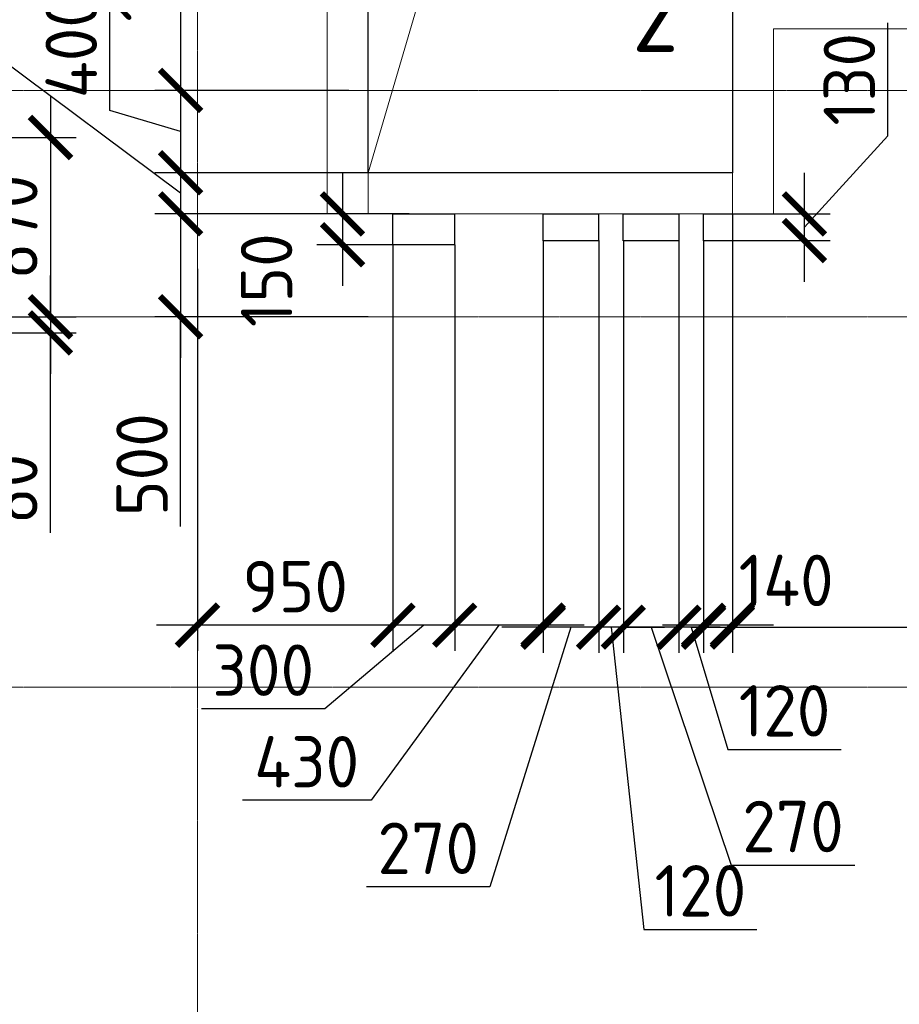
# Model space of a CAD drawing. Header units: millimetres. Extents: x -42044588 to 856694, y -806701 to 941911.
# Tile 78 of 256: x -175382 to -171107, y -379836 to -375049. Entities that reach past the tile are written whole.
import ezdxf
from ezdxf.enums import TextEntityAlignment as Align

# ---------------------------------------------------------------- set-up
doc = ezdxf.new("R2010")
doc.units = ezdxf.units.MM
for name, pattern in [('______5', [1100, 800, -100, 100, -100]), ('DASHED', [7, 5, -2, 0]), ('осевая', [50.8, 31.75, -6.35, 6.35, -6.35])]:
    doc.linetypes.add(name, pattern=pattern)
for name, color, linetype, lineweight in [('907Сл Осевые', 1, 'Continuous', 0), ('Оси', 40, '______5', 18), ('Перекрытие ж_бетон', 1, 'Continuous', 30), ('РАЗМЕРЫ', 1, 'Continuous', 9), ('Символы 0.20', 1, 'Continuous', 20), ('Символы 0.20 @ 100', 1, 'Continuous', 20), ('СТЕНЫ', 3, 'Continuous', 30)]:
    doc.layers.add(name, color=color, linetype=linetype, lineweight=lineweight)
doc.styles.add('GOST-2.304_Type-B', font='GOST_Common.ttf')
doc.styles.add('ГОСТ', font='GOST_Common.ttf')
doc.dimstyles.new('СПДС', dxfattribs={"dimscale": 100, "dimtxt": 2.5, "dimasz": 2, "dimexe": 1.25, "dimexo": 0, "dimtad": 1, "dimdec": 0, "dimrnd": 5, "dimtxsty": 'GOST-2.304_Type-B', "dimblk": 'ARCHTICK', "dimcen": 2.5, "dimdle": 2, "dimclrd": 1, "dimclre": 1, "dimclrt": 1, "dimadec": 0, "dimazin": 2, "dimtfac": 0.75, "dimtdec": 0, "dimtmove": 1, "dimatfit": 3, "dimfxl": 0, "dimtolj": 1, "dimarcsym": 0})

# ---------------------------------------------------------------- blocks, each defined once
blk = doc.blocks.new('оси блок 2')
at = {"layer": 'Оси', "color": 16, "linetype": 'осевая', "lineweight": 0, "ltscale": 0.25, "transparency": 33554687}
for p, q in [((-64304.7, -322543), (-64304.7, -347914.1)), ((-89822.3, -332401.3), (-37238.5, -332401.3)), ((-89822.3, -333501.3), (-37238.5, -333501.3)), ((-89822.3, -335301.3), (-37238.5, -335301.3))]:
    blk.add_line(p, q, dxfattribs=at)
blk = doc.blocks.new('подложка стн 1-го этажа')
at = {"layer": 'СТЕНЫ', "color": 252, "linetype": 'DASHED', "lineweight": 0, "ltscale": 0.5, "true_color": 0x939598, "transparency": 33554687}
for p, q in [((30273.8, 26361.8, -200), (30273.8, 19411.8, -200)), ((32043.8, 26361.8, -200), (32043.8, 19411.8, -200)), ((30073.8, 19411.8, -200), (30073.8, 26161.8, -200)), ((32243.8, 20311.8, -200), (32243.8, 20311.8, -200)), ((34843.8, 20311.8, -200), (32243.8, 20311.8, -200)), ((32243.8, 20311.8, -200), (32243.8, 19411.8, -200)), ((30273.8, 19611.8, -200), (30273.8, 19611.8, -200)), ((32043.8, 19611.8, -200), (30273.8, 19611.8, -200)), ((32043.8, 19611.8, -200), (32043.8, 19611.8, -200)), ((30073.8, 19411.8, -200), (30073.8, 19411.8, -200)), ((30073.8, 19411.8, -200), (32243.8, 19411.8, -200)), ((30273.8, 19411.8, -200), (30273.8, 19411.8, -200)), ((32043.8, 19411.8, -200), (32043.8, 19411.8, -200)), ((32243.8, 19411.8, -200), (32243.8, 19411.8, -200))]:
    blk.add_line(p, q, dxfattribs=at)
blk = doc.blocks.new('_ArchTick')
at = {"color": 0, "linetype": 'ByBlock', "const_width": 0.15}
blk.add_lwpolyline([(-0.5, -0.5), (0.5, 0.5)], dxfattribs=at)
blk = doc.blocks.new('*D972')
at = {"layer": 'DEFPOINTS', "color": 0, "transparency": 16777216}
for p in [(-173688, -374103.3, 0), (-174600.1, -375393.3), (-173783.1, -375393.3)]:
    blk.add_point(p, dxfattribs=at)
at = {"layer": 'РАЗМЕРЫ', "color": 1, "lineweight": -2, "transparency": 16777216}
for p, q in [((-174600.1, -373903.3), (-174600.1, -375593.3)), ((-173688, -374103.3), (-174725.1, -374103.3)), ((-173783.1, -375393.3), (-174725.1, -375393.3))]:
    blk.add_line(p, q, dxfattribs=at)
at = {"layer": 'РАЗМЕРЫ', "color": 1, "lineweight": -2, "transparency": 16777216, "xscale": 200, "yscale": 200, "zscale": 200}
for p, rotation in [((-174600.1, -374103.3), 90), ((-174600.1, -375393.3), 270)]:
    blk.add_blockref('_ArchTick', p, dxfattribs=dict(at, rotation=rotation))
at = {"layer": 'РАЗМЕРЫ', "color": 1, "lineweight": 0, "transparency": 16777216, "insert": (-174787.6, -374748.3), "char_height": 250, "attachment_point": 5, "rotation": 90, "style": 'GOST-2.304_Type-B'}
blk.add_mtext('\\A1;1290', dxfattribs=at)
blk = doc.blocks.new('*D973')
at = {"layer": 'DEFPOINTS', "color": 0, "transparency": 16777216}
for p in [(-173783.1, -375393.3), (-174600.1, -375793.3), (-173688, -375793.3, 0)]:
    blk.add_point(p, dxfattribs=at)
at = {"layer": 'РАЗМЕРЫ', "color": 1, "lineweight": -2, "transparency": 16777216}
for p, q in [((-174943.8, -375490.2), (-174943.8, -374865.2)), ((-174600.1, -375193.3), (-174600.1, -375993.3)), ((-173783.1, -375393.3), (-174725.1, -375393.3)), ((-174600.1, -375593.3), (-174943.8, -375490.2)), ((-173688, -375793.3), (-174725.1, -375793.3))]:
    blk.add_line(p, q, dxfattribs=at)
at = {"layer": 'РАЗМЕРЫ', "color": 1, "lineweight": -2, "transparency": 16777216, "xscale": 200, "yscale": 200, "zscale": 200}
for p, rotation in [((-174600.1, -375393.3), 90), ((-174600.1, -375793.3), 270)]:
    blk.add_blockref('_ArchTick', p, dxfattribs=dict(at, rotation=rotation))
at = {"layer": 'РАЗМЕРЫ', "color": 1, "lineweight": 0, "transparency": 16777216, "insert": (-175131.3, -375177.7), "char_height": 250, "attachment_point": 5, "rotation": 90, "style": 'GOST-2.304_Type-B'}
blk.add_mtext('\\A1;400', dxfattribs=at)
blk = doc.blocks.new('*D974')
at = {"layer": 'DEFPOINTS', "color": 0, "transparency": 16777216}
for p in [(-171918, -376791.1), (-168818.2, -377068.6), (-168818.2, -378002.6)]:
    blk.add_point(p, dxfattribs=at)
at = {"layer": 'РАЗМЕРЫ', "color": 1, "lineweight": -2, "transparency": 16777216}
for p, q in [((-171918, -376791.1), (-171918, -378127.6)), ((-168818.2, -377068.6), (-168818.2, -378127.6)), ((-172118, -378002.6), (-168618.2, -378002.6))]:
    blk.add_line(p, q, dxfattribs=at)
at = {"layer": 'РАЗМЕРЫ', "color": 1, "lineweight": -2, "transparency": 16777216, "xscale": 200, "yscale": 200, "zscale": 200, "rotation": 180}
blk.add_blockref('_ArchTick', (-171918, -378002.6), dxfattribs=at)
at = {"layer": 'РАЗМЕРЫ', "color": 1, "lineweight": -2, "transparency": 16777216, "xscale": 200, "yscale": 200, "zscale": 200}
blk.add_blockref('_ArchTick', (-168818.2, -378002.6), dxfattribs=at)
at = {"layer": 'РАЗМЕРЫ', "color": 1, "lineweight": 0, "transparency": 16777216, "insert": (-170368.1, -377815.1), "char_height": 250, "attachment_point": 5, "style": 'GOST-2.304_Type-B'}
blk.add_mtext('\\A1;3100', dxfattribs=at)
blk = doc.blocks.new('*U366')
at = {"layer": 'Символы 0.20', "linetype": 'Continuous', "lineweight": 25}
for p, q in [((-5, 0.35), (-5, 10.05)), ((20.43, 0.35), (20.43, 10.05))]:
    blk.add_line(p, q, dxfattribs=at)
at = {"layer": 'Символы 0.20', "linetype": 'Continuous', "lineweight": 80}
for p, q in [((-7, 0), (0, 0)), ((22.43, 0), (15.43, 0))]:
    blk.add_line(p, q, dxfattribs=at)
at = {"layer": 'Символы 0.20', "linetype": 'Continuous', "lineweight": 25}
for points in [[(-5, 0.455), (-4.346, 4.361), (-5.654, 4.361)], [(20.43, 0.459), (19.772, 4.394), (21.089, 4.394)]]:
    blk.add_solid(points, dxfattribs=at)
at = {"layer": 'Символы 0.20', "style": 'ГОСТ'}
blk.add_attdef('1', text='', height=3.5, dxfattribs=at).set_placement((-9.5, 7.7), align=Align.MIDDLE_CENTER)
blk.add_attdef('2', text='', height=3.5, dxfattribs=at).set_placement((25.101, 7.752), align=Align.MIDDLE_RIGHT)
blk = doc.blocks.new('*D3923')
at = {"layer": 'DEFPOINTS', "color": 0, "transparency": 16777216}
for p in [(-173687.9, -374103.3, 0), (-174599.9, -375393.3), (-173782.9, -375393.3)]:
    blk.add_point(p, dxfattribs=at)
at = {"layer": 'РАЗМЕРЫ', "color": 1, "lineweight": -2, "transparency": 16777216}
for p, q in [((-174599.9, -373903.3), (-174599.9, -375593.3)), ((-173687.9, -374103.3), (-174724.9, -374103.3)), ((-173782.9, -375393.3), (-174724.9, -375393.3))]:
    blk.add_line(p, q, dxfattribs=at)
at = {"layer": 'РАЗМЕРЫ', "color": 1, "lineweight": -2, "transparency": 16777216, "xscale": 200, "yscale": 200, "zscale": 200}
for p, rotation in [((-174599.9, -374103.3), 90), ((-174599.9, -375393.3), 270)]:
    blk.add_blockref('_ArchTick', p, dxfattribs=dict(at, rotation=rotation))
at = {"layer": 'РАЗМЕРЫ', "color": 1, "lineweight": 0, "transparency": 16777216, "insert": (-174787.4, -374748.3), "char_height": 250, "attachment_point": 5, "rotation": 90, "style": 'GOST-2.304_Type-B'}
blk.add_mtext('\\A1;1290', dxfattribs=at)
blk = doc.blocks.new('*D3924')
at = {"layer": 'DEFPOINTS', "color": 0, "transparency": 16777216}
for p in [(-173782.9, -375393.3), (-174599.9, -375793.3), (-173687.9, -375793.3, 0)]:
    blk.add_point(p, dxfattribs=at)
at = {"layer": 'РАЗМЕРЫ', "color": 1, "lineweight": -2, "transparency": 16777216}
for p, q in [((-174943.7, -375490.2), (-174943.7, -374865.2)), ((-174599.9, -375193.3), (-174599.9, -375993.3)), ((-173782.9, -375393.3), (-174724.9, -375393.3)), ((-174599.9, -375593.3), (-174943.7, -375490.2)), ((-173687.9, -375793.3), (-174724.9, -375793.3))]:
    blk.add_line(p, q, dxfattribs=at)
at = {"layer": 'РАЗМЕРЫ', "color": 1, "lineweight": -2, "transparency": 16777216, "xscale": 200, "yscale": 200, "zscale": 200}
for p, rotation in [((-174599.9, -375393.3), 90), ((-174599.9, -375793.3), 270)]:
    blk.add_blockref('_ArchTick', p, dxfattribs=dict(at, rotation=rotation))
at = {"layer": 'РАЗМЕРЫ', "color": 1, "lineweight": 0, "transparency": 16777216, "insert": (-175131.2, -375177.7), "char_height": 250, "attachment_point": 5, "rotation": 90, "style": 'GOST-2.304_Type-B'}
blk.add_mtext('\\A1;400', dxfattribs=at)
blk = doc.blocks.new('*D3925')
at = {"layer": 'DEFPOINTS', "color": 0, "transparency": 16777216}
for p in [(-173687.9, -375793.3, 0), (-174599.9, -375993.3), (-173687.9, -375993.3, 0)]:
    blk.add_point(p, dxfattribs=at)
at = {"layer": 'РАЗМЕРЫ', "color": 1, "lineweight": -2, "transparency": 16777216}
for p, q in [((-175560.8, -375175.1), (-175560.8, -374575.1)), ((-174599.9, -375893.3), (-175560.8, -375175.1)), ((-174599.9, -375593.3), (-174599.9, -376193.3)), ((-173687.9, -375793.3), (-174724.9, -375793.3)), ((-173687.9, -375993.3), (-174724.9, -375993.3))]:
    blk.add_line(p, q, dxfattribs=at)
at = {"layer": 'РАЗМЕРЫ', "color": 1, "lineweight": -2, "transparency": 16777216, "xscale": 200, "yscale": 200, "zscale": 200}
for p, rotation in [((-174599.9, -375793.3), 90), ((-174599.9, -375993.3), 270)]:
    blk.add_blockref('_ArchTick', p, dxfattribs=dict(at, rotation=rotation))
at = {"layer": 'РАЗМЕРЫ', "color": 1, "lineweight": 0, "transparency": 16777216, "insert": (-175748.3, -374875.1), "char_height": 250, "attachment_point": 5, "rotation": 90, "style": 'GOST-2.304_Type-B'}
blk.add_mtext('\\A1;200', dxfattribs=at)
blk = doc.blocks.new('*D3926')
at = {"layer": 'DEFPOINTS', "color": 0, "transparency": 16777216}
for p in [(-173687.9, -375993.3, 0), (-174599.9, -376493.3), (-173687.9, -376493.3, 0)]:
    blk.add_point(p, dxfattribs=at)
at = {"layer": 'РАЗМЕРЫ', "color": 1, "lineweight": -2, "transparency": 16777216}
for p, q in [((-174599.9, -375793.3), (-174599.9, -376693.3)), ((-173687.9, -375993.3), (-174724.9, -375993.3)), ((-173687.9, -376493.3), (-174724.9, -376493.3)), ((-174599.9, -377512.2), (-174599.9, -376493.3))]:
    blk.add_line(p, q, dxfattribs=at)
at = {"layer": 'РАЗМЕРЫ', "color": 1, "lineweight": -2, "transparency": 16777216, "xscale": 200, "yscale": 200, "zscale": 200}
for p, rotation in [((-174599.9, -375993.3), 90), ((-174599.9, -376493.3), 270)]:
    blk.add_blockref('_ArchTick', p, dxfattribs=dict(at, rotation=rotation))
at = {"layer": 'РАЗМЕРЫ', "color": 1, "lineweight": 0, "transparency": 16777216, "insert": (-174787.4, -377212.2), "char_height": 250, "attachment_point": 5, "rotation": 90, "style": 'GOST-2.304_Type-B'}
blk.add_mtext('\\A1;500', dxfattribs=at)
blk = doc.blocks.new('*D3931')
at = {"layer": 'DEFPOINTS', "color": 0, "transparency": 16777216}
for p in [(-172057.9, -376123.3, 360), (-171917.9, -376113.3), (-172057.9, -377992.6)]:
    blk.add_point(p, dxfattribs=at)
at = {"layer": 'РАЗМЕРЫ', "color": 1, "lineweight": -2, "transparency": 16777216}
for p, q in [((-172057.9, -376123.3), (-172057.9, -378117.6)), ((-171917.9, -376113.3), (-171917.9, -378117.6)), ((-171717.9, -377992.6), (-172257.9, -377992.6))]:
    blk.add_line(p, q, dxfattribs=at)
at = {"layer": 'РАЗМЕРЫ', "color": 1, "lineweight": -2, "transparency": 16777216, "xscale": 200, "yscale": 200, "zscale": 200, "rotation": 180}
blk.add_blockref('_ArchTick', (-172057.9, -377992.6), dxfattribs=at)
at = {"layer": 'РАЗМЕРЫ', "color": 1, "lineweight": -2, "transparency": 16777216, "xscale": 200, "yscale": 200, "zscale": 200}
blk.add_blockref('_ArchTick', (-171917.9, -377992.6), dxfattribs=at)
at = {"layer": 'РАЗМЕРЫ', "color": 1, "lineweight": 0, "transparency": 16777216, "insert": (-171656.8, -377775.1), "char_height": 250, "attachment_point": 5, "style": 'GOST-2.304_Type-B'}
blk.add_mtext('\\A1;140', dxfattribs=at)
blk = doc.blocks.new('*D3932')
at = {"layer": 'DEFPOINTS', "color": 0, "transparency": 16777216}
for p in [(-172177.9, -376123.3, 360), (-172057.9, -376123.3, 360), (-172177.9, -378002.6)]:
    blk.add_point(p, dxfattribs=at)
at = {"layer": 'РАЗМЕРЫ', "color": 1, "lineweight": -2, "transparency": 16777216}
for p, q in [((-172177.9, -376123.3), (-172177.9, -378127.6)), ((-172057.9, -376123.3), (-172057.9, -378127.6)), ((-172177.9, -378002.6), (-172377.9, -378002.6)), ((-172057.9, -378002.6), (-172177.9, -378002.6)), ((-172057.9, -378002.6), (-172177.9, -378002.6)), ((-172117.9, -378002.6), (-171939.7, -378596.4)), ((-172057.9, -378002.6), (-171857.9, -378002.6)), ((-171939.7, -378596.4), (-171389.7, -378596.4))]:
    blk.add_line(p, q, dxfattribs=at)
at = {"layer": 'РАЗМЕРЫ', "color": 1, "lineweight": -2, "transparency": 16777216, "xscale": 200, "yscale": 200, "zscale": 200}
blk.add_blockref('_ArchTick', (-172177.9, -378002.6), dxfattribs=at)
at = {"layer": 'РАЗМЕРЫ', "color": 1, "lineweight": -2, "transparency": 16777216, "xscale": 200, "yscale": 200, "zscale": 200, "rotation": 180}
blk.add_blockref('_ArchTick', (-172057.9, -378002.6), dxfattribs=at)
at = {"layer": 'РАЗМЕРЫ', "color": 1, "lineweight": 0, "transparency": 16777216, "insert": (-171664.7, -378408.9), "char_height": 250, "attachment_point": 5, "style": 'GOST-2.304_Type-B'}
blk.add_mtext('\\A1;120', dxfattribs=at)
blk = doc.blocks.new('*D3933')
at = {"layer": 'DEFPOINTS', "color": 0, "transparency": 16777216}
for p in [(-172447.9, -376123.3, 360), (-172177.9, -376123.3, 360), (-172447.9, -378002.6)]:
    blk.add_point(p, dxfattribs=at)
at = {"layer": 'РАЗМЕРЫ', "color": 1, "lineweight": -2, "transparency": 16777216}
for p, q in [((-172447.9, -376123.3), (-172447.9, -378127.6)), ((-172177.9, -376123.3), (-172177.9, -378127.6)), ((-171977.9, -378002.6), (-172647.9, -378002.6)), ((-172312.9, -378002.6), (-171923.5, -379159)), ((-171923.5, -379159), (-171323.5, -379159))]:
    blk.add_line(p, q, dxfattribs=at)
at = {"layer": 'РАЗМЕРЫ', "color": 1, "lineweight": -2, "transparency": 16777216, "xscale": 200, "yscale": 200, "zscale": 200, "rotation": 180}
blk.add_blockref('_ArchTick', (-172447.9, -378002.6), dxfattribs=at)
at = {"layer": 'РАЗМЕРЫ', "color": 1, "lineweight": -2, "transparency": 16777216, "xscale": 200, "yscale": 200, "zscale": 200}
blk.add_blockref('_ArchTick', (-172177.9, -378002.6), dxfattribs=at)
at = {"layer": 'РАЗМЕРЫ', "color": 1, "lineweight": 0, "transparency": 16777216, "insert": (-171623.5, -378971.5), "char_height": 250, "attachment_point": 5, "style": 'GOST-2.304_Type-B'}
blk.add_mtext('\\A1;270', dxfattribs=at)
blk = doc.blocks.new('*D3934')
at = {"layer": 'DEFPOINTS', "color": 0, "transparency": 16777216}
for p in [(-172567.9, -376123.3, 360), (-172447.9, -376123.3, 360), (-172567.9, -378002.6)]:
    blk.add_point(p, dxfattribs=at)
at = {"layer": 'РАЗМЕРЫ', "color": 1, "lineweight": -2, "transparency": 16777216}
for p, q in [((-172567.9, -376123.3), (-172567.9, -378127.6)), ((-172447.9, -376123.3), (-172447.9, -378127.6)), ((-172567.9, -378002.6), (-172767.9, -378002.6)), ((-172447.9, -378002.6), (-172567.9, -378002.6)), ((-172447.9, -378002.6), (-172567.9, -378002.6)), ((-172507.9, -378002.6), (-172348.5, -379471.5)), ((-172447.9, -378002.6), (-172247.9, -378002.6)), ((-172348.5, -379471.5), (-171798.5, -379471.5))]:
    blk.add_line(p, q, dxfattribs=at)
at = {"layer": 'РАЗМЕРЫ', "color": 1, "lineweight": -2, "transparency": 16777216, "xscale": 200, "yscale": 200, "zscale": 200}
blk.add_blockref('_ArchTick', (-172567.9, -378002.6), dxfattribs=at)
at = {"layer": 'РАЗМЕРЫ', "color": 1, "lineweight": -2, "transparency": 16777216, "xscale": 200, "yscale": 200, "zscale": 200, "rotation": 180}
blk.add_blockref('_ArchTick', (-172447.9, -378002.6), dxfattribs=at)
at = {"layer": 'РАЗМЕРЫ', "color": 1, "lineweight": 0, "transparency": 16777216, "insert": (-172073.5, -379284), "char_height": 250, "attachment_point": 5, "style": 'GOST-2.304_Type-B'}
blk.add_mtext('\\A1;120', dxfattribs=at)
blk = doc.blocks.new('*D3935')
at = {"layer": 'DEFPOINTS', "color": 0, "transparency": 16777216}
for p in [(-172837.9, -376123.3, 360), (-172567.9, -376123.3, 360), (-172837.9, -378002.6)]:
    blk.add_point(p, dxfattribs=at)
at = {"layer": 'РАЗМЕРЫ', "color": 1, "lineweight": -2, "transparency": 16777216}
for p, q in [((-172837.9, -376123.3), (-172837.9, -378127.6)), ((-172567.9, -376123.3), (-172567.9, -378127.6)), ((-172702.9, -378002.6), (-173096.2, -379264.7)), ((-172367.9, -378002.6), (-173037.9, -378002.6)), ((-173096.2, -379264.7), (-173696.2, -379264.7))]:
    blk.add_line(p, q, dxfattribs=at)
at = {"layer": 'РАЗМЕРЫ', "color": 1, "lineweight": -2, "transparency": 16777216, "xscale": 200, "yscale": 200, "zscale": 200, "rotation": 180}
blk.add_blockref('_ArchTick', (-172837.9, -378002.6), dxfattribs=at)
at = {"layer": 'РАЗМЕРЫ', "color": 1, "lineweight": -2, "transparency": 16777216, "xscale": 200, "yscale": 200, "zscale": 200}
blk.add_blockref('_ArchTick', (-172567.9, -378002.6), dxfattribs=at)
at = {"layer": 'РАЗМЕРЫ', "color": 1, "lineweight": 0, "transparency": 16777216, "insert": (-173396.2, -379077.2), "char_height": 250, "attachment_point": 5, "style": 'GOST-2.304_Type-B'}
blk.add_mtext('\\A1;270', dxfattribs=at)
blk = doc.blocks.new('*D3936')
at = {"layer": 'DEFPOINTS', "color": 0, "transparency": 16777216}
for p in [(-172837.9, -376123.3, 360), (-173267.9, -376143.3, 360), (-173267.9, -377992.6)]:
    blk.add_point(p, dxfattribs=at)
at = {"layer": 'РАЗМЕРЫ', "color": 1, "lineweight": -2, "transparency": 16777216}
for p, q in [((-172837.9, -376123.3), (-172837.9, -378117.6)), ((-173267.9, -376143.3), (-173267.9, -378117.6)), ((-173052.9, -377992.6), (-173674.5, -378844.1)), ((-172637.9, -377992.6), (-173467.9, -377992.6)), ((-173674.5, -378844.1), (-174299.5, -378844.1))]:
    blk.add_line(p, q, dxfattribs=at)
at = {"layer": 'РАЗМЕРЫ', "color": 1, "lineweight": -2, "transparency": 16777216, "xscale": 200, "yscale": 200, "zscale": 200, "rotation": 180}
blk.add_blockref('_ArchTick', (-173267.9, -377992.6), dxfattribs=at)
at = {"layer": 'РАЗМЕРЫ', "color": 1, "lineweight": -2, "transparency": 16777216, "xscale": 200, "yscale": 200, "zscale": 200}
blk.add_blockref('_ArchTick', (-172837.9, -377992.6), dxfattribs=at)
at = {"layer": 'РАЗМЕРЫ', "color": 1, "lineweight": 0, "transparency": 16777216, "insert": (-173987, -378656.6), "char_height": 250, "attachment_point": 5, "style": 'GOST-2.304_Type-B'}
blk.add_mtext('\\A1;430', dxfattribs=at)
blk = doc.blocks.new('*D3937')
at = {"layer": 'DEFPOINTS', "color": 0, "transparency": 16777216}
for p in [(-173567.9, -376143.3, 360), (-173267.9, -376143.3, 360), (-173567.9, -377992.6)]:
    blk.add_point(p, dxfattribs=at)
at = {"layer": 'РАЗМЕРЫ', "color": 1, "lineweight": -2, "transparency": 16777216}
for p, q in [((-173567.9, -376143.3), (-173567.9, -378117.6)), ((-173267.9, -376143.3), (-173267.9, -378117.6)), ((-173417.9, -377992.6), (-173898.4, -378398.9)), ((-173067.9, -377992.6), (-173767.9, -377992.6)), ((-173898.4, -378398.9), (-174498.4, -378398.9))]:
    blk.add_line(p, q, dxfattribs=at)
at = {"layer": 'РАЗМЕРЫ', "color": 1, "lineweight": -2, "transparency": 16777216, "xscale": 200, "yscale": 200, "zscale": 200, "rotation": 180}
blk.add_blockref('_ArchTick', (-173567.9, -377992.6), dxfattribs=at)
at = {"layer": 'РАЗМЕРЫ', "color": 1, "lineweight": -2, "transparency": 16777216, "xscale": 200, "yscale": 200, "zscale": 200}
blk.add_blockref('_ArchTick', (-173267.9, -377992.6), dxfattribs=at)
at = {"layer": 'РАЗМЕРЫ', "color": 1, "lineweight": 0, "transparency": 16777216, "insert": (-174198.4, -378211.4), "char_height": 250, "attachment_point": 5, "style": 'GOST-2.304_Type-B'}
blk.add_mtext('\\A1;300', dxfattribs=at)
blk = doc.blocks.new('*D3984')
at = {"layer": 'DEFPOINTS', "color": 0, "transparency": 16777216}
for p in [(-173567.9, -376143.3, 360), (-174517.9, -376259.6), (-174517.9, -377992.6)]:
    blk.add_point(p, dxfattribs=at)
at = {"layer": 'РАЗМЕРЫ', "color": 1, "lineweight": -2, "transparency": 16777216}
for p, q in [((-173567.9, -376143.3), (-173567.9, -378117.6)), ((-174517.9, -376259.6), (-174517.9, -378117.6)), ((-173367.9, -377992.6), (-174717.9, -377992.6))]:
    blk.add_line(p, q, dxfattribs=at)
at = {"layer": 'РАЗМЕРЫ', "color": 1, "lineweight": -2, "transparency": 16777216, "xscale": 200, "yscale": 200, "zscale": 200, "rotation": 180}
blk.add_blockref('_ArchTick', (-174517.9, -377992.6), dxfattribs=at)
at = {"layer": 'РАЗМЕРЫ', "color": 1, "lineweight": -2, "transparency": 16777216, "xscale": 200, "yscale": 200, "zscale": 200}
blk.add_blockref('_ArchTick', (-173567.9, -377992.6), dxfattribs=at)
at = {"layer": 'РАЗМЕРЫ', "color": 1, "lineweight": 0, "transparency": 16777216, "insert": (-174042.9, -377805.1), "char_height": 250, "attachment_point": 5, "style": 'GOST-2.304_Type-B'}
blk.add_mtext('\\A1;950', dxfattribs=at)
blk = doc.blocks.new('*D3938')
at = {"layer": 'DEFPOINTS', "color": 0, "transparency": 16777216}
for p in [(-171941.7, -375993.3, 360), (-171568.2, -375993.3), (-171941.7, -376123.3, 360)]:
    blk.add_point(p, dxfattribs=at)
at = {"layer": 'РАЗМЕРЫ', "color": 1, "lineweight": -2, "transparency": 16777216}
for p, q in [((-171162, -375614), (-171162, -375064)), ((-171568.2, -376058.3), (-171162, -375614)), ((-171568.2, -376323.3), (-171568.2, -375793.3)), ((-171941.7, -375993.3), (-171443.2, -375993.3)), ((-171941.7, -376123.3), (-171443.2, -376123.3))]:
    blk.add_line(p, q, dxfattribs=at)
at = {"layer": 'РАЗМЕРЫ', "color": 1, "lineweight": -2, "transparency": 16777216, "xscale": 200, "yscale": 200, "zscale": 200}
for p, rotation in [((-171568.2, -375993.3), 90), ((-171568.2, -376123.3), 270)]:
    blk.add_blockref('_ArchTick', p, dxfattribs=dict(at, rotation=rotation))
at = {"layer": 'РАЗМЕРЫ', "color": 1, "lineweight": 0, "transparency": 16777216, "insert": (-171349.5, -375339), "char_height": 250, "attachment_point": 5, "rotation": 90, "style": 'GOST-2.304_Type-B'}
blk.add_mtext('\\A1;130', dxfattribs=at)
blk = doc.blocks.new('*D3959')
at = {"layer": 'DEFPOINTS', "color": 0, "transparency": 16777216}
for p in [(-173488.6, -375993.3, 360), (-173813, -376143.3), (-173488.6, -376143.3, 360)]:
    blk.add_point(p, dxfattribs=at)
at = {"layer": 'РАЗМЕРЫ', "color": 1, "lineweight": -2, "transparency": 16777216}
for p, q in [((-173813, -375793.3), (-173813, -376343.3)), ((-173488.6, -375993.3), (-173938, -375993.3)), ((-173488.6, -376143.3), (-173938, -376143.3))]:
    blk.add_line(p, q, dxfattribs=at)
at = {"layer": 'РАЗМЕРЫ', "color": 1, "lineweight": -2, "transparency": 16777216, "xscale": 200, "yscale": 200, "zscale": 200}
for p, rotation in [((-173813, -375993.3), 90), ((-173813, -376143.3), 270)]:
    blk.add_blockref('_ArchTick', p, dxfattribs=dict(at, rotation=rotation))
at = {"layer": 'РАЗМЕРЫ', "color": 1, "lineweight": 0, "transparency": 16777216, "insert": (-174182.1, -376315.6), "char_height": 250, "attachment_point": 5, "rotation": 90, "style": 'GOST-2.304_Type-B'}
blk.add_mtext('\\A1;150', dxfattribs=at)
blk = doc.blocks.new('*D6852')
at = {"layer": '907Сл Осевые', "color": 1, "lineweight": -2, "transparency": 16777216}
for p, q in [((-175232.6, -375421.6), (-175232.6, -376693.3)), ((-175668.7, -375621.6), (-175107.6, -375621.6)), ((-175668.7, -376493.3), (-175107.6, -376493.3))]:
    blk.add_line(p, q, dxfattribs=at)
at = {"layer": 'DEFPOINTS', "color": 0, "transparency": 16777216}
for p in [(-175668.7, -375621.6), (-175668.7, -376493.3), (-175232.6, -376493.3)]:
    blk.add_point(p, dxfattribs=at)
at = {"layer": '907Сл Осевые', "color": 1, "lineweight": -2, "transparency": 16777216, "xscale": 200, "yscale": 200, "zscale": 200}
for p, rotation in [((-175232.6, -375621.6), 90), ((-175232.6, -376493.3), 270)]:
    blk.add_blockref('_ArchTick', p, dxfattribs=dict(at, rotation=rotation))
at = {"layer": '907Сл Осевые', "color": 1, "lineweight": 0, "transparency": 16777216, "insert": (-175420.1, -376057.5), "char_height": 250, "attachment_point": 5, "rotation": 90, "style": 'GOST-2.304_Type-B'}
blk.add_mtext('\\A1;870', dxfattribs=at)
blk = doc.blocks.new('*D6853')
at = {"layer": '907Сл Осевые', "color": 1, "lineweight": -2, "transparency": 16777216}
for p, q in [((-175232.6, -376493.3), (-175232.6, -376293.3)), ((-175668.7, -376493.3), (-175107.6, -376493.3)), ((-175232.6, -376493.3), (-175232.6, -376571.6)), ((-175232.6, -376493.3), (-175232.6, -376571.6)), ((-175668.7, -376571.6), (-175107.6, -376571.6)), ((-175232.6, -376571.6), (-175232.6, -376771.6)), ((-175232.6, -377543.1), (-175232.6, -376571.6))]:
    blk.add_line(p, q, dxfattribs=at)
at = {"layer": 'DEFPOINTS', "color": 0, "transparency": 16777216}
for p in [(-175668.7, -376493.3), (-175668.7, -376571.6), (-175232.6, -376571.6)]:
    blk.add_point(p, dxfattribs=at)
at = {"layer": '907Сл Осевые', "color": 1, "lineweight": -2, "transparency": 16777216, "xscale": 200, "yscale": 200, "zscale": 200}
for p, rotation in [((-175232.6, -376493.3), 270), ((-175232.6, -376571.6), 90)]:
    blk.add_blockref('_ArchTick', p, dxfattribs=dict(at, rotation=rotation))
at = {"layer": '907Сл Осевые', "color": 1, "lineweight": 0, "transparency": 16777216, "insert": (-175420.1, -377330.6), "char_height": 250, "attachment_point": 5, "rotation": 90, "style": 'GOST-2.304_Type-B'}
blk.add_mtext('\\A1;80', dxfattribs=at)
blk = doc.blocks.new('блочина')
at = {"layer": 'Перекрытие ж_бетон', "color": 4, "elevation": 360}
for points in [[(125962.9, 60579.6), (126262.9, 60579.6), (126262.9, 60429.6), (125962.9, 60429.6)], [(126692.9, 60579.6), (126962.9, 60579.6), (126962.9, 60449.6), (126692.9, 60449.6)], [(127082.9, 60579.6), (127352.9, 60579.6), (127352.9, 60449.6), (127082.9, 60449.6)], [(127472.9, 60579.6), (127612.9, 60579.6), (127612.9, 60449.6), (127472.9, 60449.6)]]:
    blk.add_lwpolyline(points, close=True, dxfattribs=at)

msp = doc.modelspace()

# ---------------------------------------------------------------- linework, layer by layer
at = {"layer": 'Перекрытие ж_бетон', "elevation": 360.018}
msp.add_lwpolyline([(-173688.003, -374103.339), (-171918.003, -374103.339), (-171918.003, -375793.339), (-173688.003, -375793.339)], close=True, dxfattribs=at)
at = {"layer": 'РАЗМЕРЫ', "color": 2, "lineweight": 0, "elevation": 360.018}
msp.add_lwpolyline([(-173688.003, -375793.339), (-173299.432, -374469.102), (-171918.003, -374103.339)], dxfattribs=at)

# ---------------------------------------------------------------- block references
for name, p in [('подложка стн 1-го этажа', (-203961.961, -395405.133, 560)), ('блочина', (-299531.244, -436573.303))]:
    msp.add_blockref(name, p)
at = {"layer": 'РАЗМЕРЫ'}
msp.add_blockref('оси блок 2', (-110213.32, -42992.017), dxfattribs=at)
at = {"layer": 'Символы 0.20 @ 100'}
ref = msp.add_blockref('*U366', (-171522.085, -374081.237, 720), dxfattribs=dict(at, xscale=100, yscale=100, zscale=100, rotation=90))
ref.add_attrib('1', '2', dxfattribs={"layer": 'Символы 0.20', "height": 350, "style": 'ГОСТ'}).set_placement((-172292.085, -375031.237, 720), align=Align.MIDDLE_CENTER)
ref.add_attrib('2', '2', dxfattribs={"layer": 'Символы 0.20', "height": 350, "style": 'ГОСТ'}).set_placement((-172297.286, -371571.171, 720), align=Align.MIDDLE_RIGHT)

# ---------------------------------------------------------------- dimensions: what is measured, and where the dimension line sits
at = {"layer": '907Сл Осевые', "color": 4, "lineweight": 0}
dim = msp.add_linear_dim(base=(-175232.555, -376493.339), p1=(-175668.672, -375621.617), p2=(-175668.672, -376493.339), angle=90, dimstyle='СПДС', dxfattribs=at)
dim.commit()
dim.dimension.update_dxf_attribs({"geometry": '*D6852', "text_midpoint": (-175420.055, -376057.478)})
dim = msp.add_linear_dim(base=(-175232.555, -376571.617), p1=(-175668.672, -376493.339), p2=(-175668.672, -376571.617), angle=90, dimstyle='СПДС', dxfattribs=at)
dim.commit()
dim.dimension.update_dxf_attribs({"geometry": '*D6853', "text_midpoint": (-175190.61, -377330.645), "dimtype": 160})
at = {"layer": 'РАЗМЕРЫ', "lineweight": 0}
for base, p1, p2, picture, middle in [((-174600.073, -375393.34, 360), (-173688.003, -374103.339, 360.018), (-173783.073, -375393.34, 360), '*D972', (-174787.573, -374748.34, 360)), ((-174599.931, -375393.34, 360), (-173687.861, -374103.339, 360.018), (-173782.931, -375393.34, 360), '*D3923', (-174787.431, -374748.34, 360)), ((-174600.073, -375793.339, 360), (-173783.073, -375393.34, 360), (-173688.003, -375793.339, 360.018), '*D973', (-175131.323, -375427.715, 360)), ((-174599.931, -375793.339, 360), (-173782.931, -375393.34, 360), (-173687.861, -375793.339, 360.018), '*D3924', (-175131.181, -375427.715, 360))]:
    dim = msp.add_linear_dim(base=base, p1=p1, p2=p2, angle=90, dimstyle='СПДС', override={"dimrnd": 5}, dxfattribs=at)
    dim.commit()
    dim.dimension.update_dxf_attribs({"geometry": picture, "text_midpoint": middle})
for base, p1, p2, picture, middle in [((-174599.931, -375993.339, 360), (-173687.861, -375793.339, 360.018), (-173687.861, -375993.339, 360.018), '*D3925', (-175560.808, -375112.606, 360)), ((-174599.931, -376493.34, 360), (-173687.861, -375993.339, 360.018), (-173687.861, -376493.34, 360.018), '*D3926', (-174551.098, -377212.162, 360))]:
    dim = msp.add_linear_dim(base=base, p1=p1, p2=p2, angle=90, dimstyle='СПДС', dxfattribs=at)
    dim.commit()
    dim.dimension.update_dxf_attribs({"geometry": picture, "text_midpoint": middle, "dimtype": 160})
for base, p1, p2, picture, middle in [((-171568.216, -375993.339), (-171941.745, -376123.339, 360.018), (-171941.745, -375993.339, 360), '*D3938', (-171161.966, -375551.453)), ((-173812.954, -376143.339), (-173488.562, -375993.339, 360), (-173488.562, -376143.339, 360), '*D3959', (-173994.615, -376315.639))]:
    dim = msp.add_linear_dim(base=base, p1=p1, p2=p2, angle=90, dimstyle='СПДС', override={"dimrnd": 5}, dxfattribs=at)
    dim.commit()
    dim.dimension.update_dxf_attribs({"geometry": picture, "text_midpoint": middle, "dimtype": 160})
for base, p1, p2, picture, middle in [((-173267.861, -377992.602), (-172837.861, -376123.339, 360.018), (-173267.861, -376143.339, 360), '*D3936', (-173737.015, -378844.076)), ((-172837.861, -378002.602), (-172567.861, -376123.339, 360.018), (-172837.861, -376123.339, 360.018), '*D3935', (-173158.651, -379264.685)), ((-172567.861, -378002.602), (-172447.861, -376123.339, 360.018), (-172567.861, -376123.339, 360.018), '*D3934', (-172286.008, -379471.503)), ((-172447.861, -378002.602), (-172177.861, -376123.339, 360.018), (-172447.861, -376123.339, 360.018), '*D3933', (-171861.008, -379159.003)), ((-172057.861, -377992.602), (-171917.861, -376113.339), (-172057.861, -376123.339, 360.018), '*D3931', (-171656.826, -377962.602)), ((-173567.861, -377992.602), (-173267.861, -376143.339, 360), (-173567.861, -376143.339, 360), '*D3937', (-173960.882, -378398.852))]:
    dim = msp.add_linear_dim(base=base, p1=p1, p2=p2, dimstyle='СПДС', override={"dimrnd": 5}, dxfattribs=at)
    dim.commit()
    dim.dimension.update_dxf_attribs({"geometry": picture, "text_midpoint": middle, "dimtype": 160})
for base, p1, p2, picture, middle in [((-172177.861, -378002.602), (-172057.861, -376123.339, 360.018), (-172177.861, -376123.339, 360.018), '*D3932', (-171877.236, -378408.852)), ((-174517.896, -377992.602), (-173567.861, -376143.339, 360), (-174517.896, -376259.587), '*D3984', (-174042.878, -377805.102))]:
    dim = msp.add_linear_dim(base=base, p1=p1, p2=p2, dimstyle='СПДС', override={"dimrnd": 5}, dxfattribs=at)
    dim.commit()
    dim.dimension.update_dxf_attribs({"geometry": picture, "text_midpoint": middle})
dim = msp.add_linear_dim(base=(-168818.15, -378002.602, 360), p1=(-171918.003, -376791.102, 360), p2=(-168818.15, -377068.602, 360), dimstyle='СПДС', dxfattribs=at)
dim.commit()
dim.dimension.update_dxf_attribs({"geometry": '*D974', "text_midpoint": (-170368.077, -377815.102, 360)})

doc.saveas('drawing.dxf')
